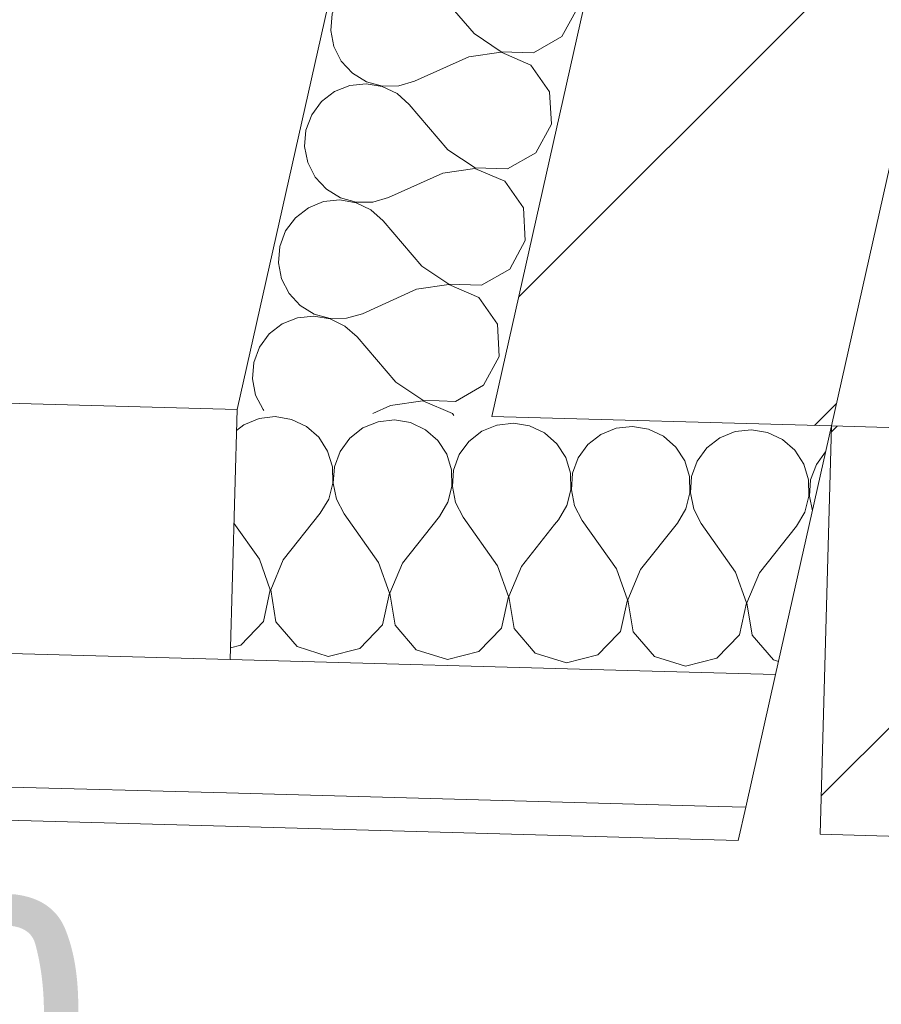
# Model space of a CAD drawing. Header units: millimetres. Extents: x -7213913 to -6935167, y 6129472 to 6353524.
# Tile 8 of 191: x -7206581 to -7206064, y 6159666 to 6160256. Entities that reach past the tile are written whole.
import ezdxf

# ---------------------------------------------------------------- set-up
doc = ezdxf.new("R2010")
doc.units = ezdxf.units.MM
doc.header["$MEASUREMENT"] = 0
doc.set_wipeout_variables(frame=1)
doc.linetypes.add('Wipeout_Contour', pattern=[1000, 0, -1000])
for name, color, linetype in [('АР-Стены_внешние_.АР', 7, 'Continuous'), ('АР-Стены_Наружные ВИТРАЖ', 7, 'Continuous'), ('АР-Стены_Перегородки_межквартирные_200.АР', 7, 'Continuous'), ('АР-Чертеж-Размеры.АР', 7, 'Continuous')]:
    doc.layers.add(name, color=color, linetype=linetype)
for name, color, linetype, lineweight in [('АР-Стены_внешние_.АР_Ном._пера__1', 7, 'Continuous', 0), ('АР-Стены_Наружные ВИТРАЖ_Ном._пера__120', 7, 'Continuous', 0), ('АР-Стены_Перегородки_межквартирные_200.АР_Ном._пера__1', 7, 'Continuous', 15), ('АР-Чертеж-Размеры.АР_Ном._пера__1', 7, 'Continuous', 0)]:
    doc.layers.add(name, color=color, linetype=linetype, lineweight=lineweight)
doc.styles.add('РЎР“Р•РќР•Р\xa0Р\x98Р\xa0_РЎРўР\x98Р›Р¬_3', font='GOST_Common.ttf')
doc.dimstyles.new('СГЕНЕРИР_СТИЛЬ__4', dxfattribs={"dimtxt": 200, "dimasz": 142.5, "dimexe": 0.18, "dimexo": 0.0625, "dimgap": 0, "dimtad": 1, "dimdec": 0, "dimzin": 0, "dimdsep": 46, "dimtxsty": 'РЎР“Р•РќР•Р\xa0Р\x98Р\xa0_РЎРўР\x98Р›Р¬_3', "dimblk": 'ARROWHEAD_6', "dimblk1": 'ARROWHEAD_6', "dimblk2": 'ARROWHEAD_6', "dimcen": 0.09, "dimse1": 1, "dimse2": 1, "dimclrd": 7, "dimclre": 7, "dimclrt": 7, "dimazin": 0, "dimtfac": 1, "dimtdec": 4, "dimtmove": 0, "dimatfit": 3, "dimfxl": 1, "dimtolj": 1, "dimtzin": 0, "dimarcsym": 0})

# ---------------------------------------------------------------- blocks, each defined once
blk = doc.blocks.new('Навесная Стена_23_1', base_point=(-6566190.34, 6562677.79))
at = {"color": 254, "linetype": 'Wipeout_Contour', "lineweight": 0, "ltscale": 37920237.54759813}
blk.add_wipeout([(-7206025.44, 6159765.44), (-7206018.71, 6160010.35), (-7206093.68, 6160012.41), (-7206100.41, 6159767.5)], dxfattribs=at).dxf.layer = 'АР-Стены_Наружные ВИТРАЖ'
at = {"layer": 'АР-Стены_Наружные ВИТРАЖ', "linetype": 'Continuous', "lineweight": 0, "true_color": 0x000000}
h = blk.add_hatch(dxfattribs=at)
h.set_pattern_fill('АЛЮМИНИЙ_0001', color=18, style=0, pattern_type=2)
h.set_pattern_definition([(45, (-6566190.34, 6562677.8), (-176.776695, 176.776695), []), (45, (-6566225.7, 6562713.15), (-176.776695, 176.776695), []), (45, (-6566261.05, 6562748.5), (-176.776695, 176.776695), [])])
h.paths.add_polyline_path([(-7206025.44, 6159765.44), (-7206018.71, 6160010.35), (-7206093.68, 6160012.41), (-7206100.41, 6159767.5)])
at = {"layer": 'АР-Стены_Наружные ВИТРАЖ_Ном._пера__120', "color": 7, "linetype": 'Continuous', "lineweight": 0, "flags": 128}
blk.add_lwpolyline([(-7206025.44, 6159765.44), (-7206100.41, 6159767.5), (-7206093.68, 6160012.41), (-7206018.71, 6160010.35)], close=True, dxfattribs=at)
blk = doc.blocks.new('*X510', base_point=(-6566190.34, 6562677.79))
at = {"layer": 'АР-Стены_внешние_.АР_Ном._пера__1', "color": 7, "linetype": 'Continuous', "lineweight": 0}
for p, q in [((-7206296.38, 6160685.52), (-7206299.32, 6160677.7)), ((-7206299.32, 6160677.7), (-7206300.13, 6160667.88)), ((-7206300.13, 6160667.88), (-7206298.23, 6160658.21)), ((-7206214.12, 6160665.88), (-7206215.35, 6160667.32)), ((-7206214.12, 6160665.88), (-7206197.88, 6160655.06)), ((-7206298.23, 6160658.21), (-7206293.76, 6160649.43)), ((-7206197.94, 6160654.78), (-7206217.25, 6160651.94)), ((-7206180.02, 6160647.04), (-7206197.94, 6160654.78)), ((-7206197.88, 6160655.06), (-7206178.37, 6160654.4)), ((-7206178.37, 6160654.4), (-7206172.57, 6160657.71)), ((-7206293.76, 6160649.43), (-7206287.06, 6160642.2)), ((-7206217.25, 6160651.94), (-7206249.83, 6160637.3)), ((-7206287.06, 6160642.2), (-7206278.64, 6160637.08)), ((-7206175.46, 6160640.5), (-7206180.02, 6160647.04)), ((-7206278.91, 6160635.87), (-7206288.71, 6160634.85)), ((-7206269.2, 6160634.18), (-7206278.91, 6160635.87)), ((-7206278.64, 6160637.08), (-7206269.14, 6160634.46)), ((-7206259.28, 6160634.53), (-7206249.83, 6160637.3)), ((-7206297.86, 6160631.18), (-7206305.65, 6160625.16)), ((-7206288.71, 6160634.85), (-7206297.86, 6160631.18)), ((-7206260.33, 6160629.9), (-7206269.2, 6160634.18)), ((-7206269.14, 6160634.46), (-7206259.28, 6160634.53)), ((-7206252.96, 6160623.36), (-7206260.33, 6160629.9)), ((-7206305.65, 6160625.16), (-7206311.51, 6160617.23)), ((-7206235.27, 6160602.63), (-7206252.96, 6160623.36)), ((-7206311.51, 6160617.23), (-7206314.97, 6160608)), ((-7206314.97, 6160608), (-7206315.78, 6160598.18)), ((-7206315.78, 6160598.18), (-7206313.88, 6160588.52)), ((-7206313.88, 6160588.52), (-7206309.41, 6160579.73)), ((-7206309.41, 6160579.73), (-7206302.71, 6160572.51)), ((-7206302.71, 6160572.51), (-7206294.29, 6160567.39)), ((-7206304.36, 6160565.15), (-7206313.51, 6160561.49)), ((-7206294.56, 6160566.18), (-7206304.36, 6160565.15)), ((-7206293.21, 6160565.94), (-7206294.56, 6160566.18)), ((-7206294.29, 6160567.39), (-7206291.94, 6160566.74)), ((-7206313.51, 6160561.49), (-7206321.31, 6160555.46)), ((-7206321.31, 6160555.46), (-7206327.16, 6160547.54)), ((-7206327.16, 6160547.54), (-7206328.68, 6160543.48))]:
    blk.add_line(p, q, dxfattribs=at)
blk = doc.blocks.new('*X511', base_point=(-6566190.34, 6562677.79))
at = {"layer": 'АР-Стены_внешние_.АР_Ном._пера__1', "color": 7, "linetype": 'Continuous', "lineweight": 0}
for p, q in [((-7206330.62, 6160538.31), (-7206331.44, 6160528.49)), ((-7206330.22, 6160539.39), (-7206330.62, 6160538.31)), ((-7206331.44, 6160528.49), (-7206329.53, 6160518.82)), ((-7206329.53, 6160518.82), (-7206325.06, 6160510.04)), ((-7206248.56, 6160512.56), (-7206281.13, 6160497.91)), ((-7206229.25, 6160515.39), (-7206248.56, 6160512.56)), ((-7206231.49, 6160517.21), (-7206229.18, 6160515.68)), ((-7206211.33, 6160507.65), (-7206229.25, 6160515.39)), ((-7206229.18, 6160515.68), (-7206223.84, 6160515.49)), ((-7206325.06, 6160510.04), (-7206318.36, 6160502.82)), ((-7206200.16, 6160491.65), (-7206211.33, 6160507.65)), ((-7206318.36, 6160502.82), (-7206309.94, 6160497.7)), ((-7206320.01, 6160495.46), (-7206329.16, 6160491.8)), ((-7206310.21, 6160496.49), (-7206320.01, 6160495.46)), ((-7206300.51, 6160494.8), (-7206310.21, 6160496.49)), ((-7206309.94, 6160497.7), (-7206300.44, 6160495.08)), ((-7206291.63, 6160490.52), (-7206300.51, 6160494.8)), ((-7206300.44, 6160495.08), (-7206290.59, 6160495.15)), ((-7206290.59, 6160495.15), (-7206281.13, 6160497.91)), ((-7206329.16, 6160491.8), (-7206336.96, 6160485.77)), ((-7206284.26, 6160483.97), (-7206291.63, 6160490.52)), ((-7206199.07, 6160472.16), (-7206200.16, 6160491.65)), ((-7206336.96, 6160485.77), (-7206342.81, 6160477.84)), ((-7206261.08, 6160456.81), (-7206284.26, 6160483.97)), ((-7206342.81, 6160477.84), (-7206346.28, 6160468.62)), ((-7206208.38, 6160455.01), (-7206199.07, 6160472.16)), ((-7206346.28, 6160468.62), (-7206347.09, 6160458.8)), ((-7206347.09, 6160458.8), (-7206345.19, 6160449.13)), ((-7206261.08, 6160456.81), (-7206244.84, 6160445.98)), ((-7206225.33, 6160445.32), (-7206208.38, 6160455.01)), ((-7206345.19, 6160449.13), (-7206340.72, 6160440.35)), ((-7206264.21, 6160442.87), (-7206296.78, 6160428.22)), ((-7206244.9, 6160445.7), (-7206264.21, 6160442.87)), ((-7206226.98, 6160437.96), (-7206244.9, 6160445.7)), ((-7206244.84, 6160445.98), (-7206225.33, 6160445.32)), ((-7206340.72, 6160440.35), (-7206334.01, 6160433.13)), ((-7206215.81, 6160421.96), (-7206226.98, 6160437.96)), ((-7206334.01, 6160433.13), (-7206325.59, 6160428.01)), ((-7206335.67, 6160425.77), (-7206344.81, 6160422.1)), ((-7206325.87, 6160426.79), (-7206335.67, 6160425.77)), ((-7206316.16, 6160425.1), (-7206325.87, 6160426.79)), ((-7206325.59, 6160428.01), (-7206316.1, 6160425.38)), ((-7206307.28, 6160420.82), (-7206316.16, 6160425.1)), ((-7206316.1, 6160425.38), (-7206306.24, 6160425.46)), ((-7206306.24, 6160425.46), (-7206296.78, 6160428.22)), ((-7206344.81, 6160422.1), (-7206352.61, 6160416.08)), ((-7206299.91, 6160414.28), (-7206307.28, 6160420.82)), ((-7206214.72, 6160402.47), (-7206215.81, 6160421.96)), ((-7206352.61, 6160416.08), (-7206358.46, 6160408.15)), ((-7206276.73, 6160387.11), (-7206299.91, 6160414.28)), ((-7206358.46, 6160408.15), (-7206361.93, 6160398.93)), ((-7206224.04, 6160385.32), (-7206214.72, 6160402.47)), ((-7206361.93, 6160398.93), (-7206362.74, 6160389.11)), ((-7206362.74, 6160389.11), (-7206360.84, 6160379.44)), ((-7206276.73, 6160387.11), (-7206260.49, 6160376.29)), ((-7206240.98, 6160375.63), (-7206224.04, 6160385.32)), ((-7206360.84, 6160379.44), (-7206356.37, 6160370.66)), ((-7206260.55, 6160376.01), (-7206279.86, 6160373.17)), ((-7206242.63, 6160368.27), (-7206260.55, 6160376.01)), ((-7206260.49, 6160376.29), (-7206240.98, 6160375.63)), ((-7206356.37, 6160370.66), (-7206349.67, 6160363.43)), ((-7206279.86, 6160373.17), (-7206312.44, 6160358.53)), ((-7206231.46, 6160352.26), (-7206242.63, 6160368.27)), ((-7206349.67, 6160363.43), (-7206341.25, 6160358.31)), ((-7206341.25, 6160358.31), (-7206331.75, 6160355.69)), ((-7206321.9, 6160355.77), (-7206312.44, 6160358.53)), ((-7206360.47, 6160352.41), (-7206368.26, 6160346.39)), ((-7206351.32, 6160356.08), (-7206360.47, 6160352.41)), ((-7206341.52, 6160357.1), (-7206351.32, 6160356.08)), ((-7206331.81, 6160355.41), (-7206341.52, 6160357.1)), ((-7206322.94, 6160351.13), (-7206331.81, 6160355.41)), ((-7206331.75, 6160355.69), (-7206321.9, 6160355.77)), ((-7206230.37, 6160332.78), (-7206231.46, 6160352.26)), ((-7206368.26, 6160346.39), (-7206374.12, 6160338.46)), ((-7206315.57, 6160344.59), (-7206322.94, 6160351.13)), ((-7206292.39, 6160317.42), (-7206315.57, 6160344.59)), ((-7206374.12, 6160338.46), (-7206377.58, 6160329.23)), ((-7206377.58, 6160329.23), (-7206378.39, 6160319.41)), ((-7206239.69, 6160315.62), (-7206230.37, 6160332.78)), ((-7206378.39, 6160319.41), (-7206376.49, 6160309.75)), ((-7206292.39, 6160317.42), (-7206276.14, 6160306.6)), ((-7206256.63, 6160305.93), (-7206239.69, 6160315.62)), ((-7206376.49, 6160309.75), (-7206372.02, 6160300.97)), ((-7206276.2, 6160306.32), (-7206295.52, 6160303.48)), ((-7206258.29, 6160298.58), (-7206276.2, 6160306.32)), ((-7206276.14, 6160306.6), (-7206256.63, 6160305.93)), ((-7206372.02, 6160300.97), (-7206365.32, 6160293.74)), ((-7206295.52, 6160303.48), (-7206328.09, 6160288.84)), ((-7206365.32, 6160293.74), (-7206356.9, 6160288.62)), ((-7206247.11, 6160282.57), (-7206258.29, 6160298.58)), ((-7206357.17, 6160287.41), (-7206366.97, 6160286.38)), ((-7206347.46, 6160285.72), (-7206357.17, 6160287.41)), ((-7206356.9, 6160288.62), (-7206347.4, 6160286)), ((-7206337.55, 6160286.07), (-7206328.09, 6160288.84)), ((-7206376.12, 6160282.72), (-7206383.92, 6160276.69)), ((-7206366.97, 6160286.38), (-7206376.12, 6160282.72)), ((-7206338.59, 6160281.44), (-7206347.46, 6160285.72)), ((-7206347.4, 6160286), (-7206337.55, 6160286.07)), ((-7206331.22, 6160274.9), (-7206338.59, 6160281.44)), ((-7206246.02, 6160263.08), (-7206247.11, 6160282.57)), ((-7206383.92, 6160276.69), (-7206389.77, 6160268.77)), ((-7206308.04, 6160247.73), (-7206331.22, 6160274.9)), ((-7206389.77, 6160268.77), (-7206393.23, 6160259.54)), ((-7206393.23, 6160259.54), (-7206394.05, 6160249.72)), ((-7206255.34, 6160245.93), (-7206246.02, 6160263.08)), ((-7206394.05, 6160249.72), (-7206392.14, 6160240.05)), ((-7206308.04, 6160247.73), (-7206291.79, 6160236.91)), ((-7206272.29, 6160236.24), (-7206255.34, 6160245.93)), ((-7206392.14, 6160240.05), (-7206387.67, 6160231.27)), ((-7206291.86, 6160236.63), (-7206311.17, 6160233.79)), ((-7206273.94, 6160228.88), (-7206291.86, 6160236.63)), ((-7206291.79, 6160236.91), (-7206272.29, 6160236.24)), ((-7206387.67, 6160231.27), (-7206380.97, 6160224.05)), ((-7206311.17, 6160233.79), (-7206343.74, 6160219.14)), ((-7206262.77, 6160212.88), (-7206273.94, 6160228.88)), ((-7206380.97, 6160224.05), (-7206372.55, 6160218.93)), ((-7206382.62, 6160216.69), (-7206391.77, 6160213.03)), ((-7206372.82, 6160217.72), (-7206382.62, 6160216.69)), ((-7206363.12, 6160216.03), (-7206372.82, 6160217.72)), ((-7206372.55, 6160218.93), (-7206363.05, 6160216.31)), ((-7206363.05, 6160216.31), (-7206353.2, 6160216.38)), ((-7206353.2, 6160216.38), (-7206343.74, 6160219.14)), ((-7206391.77, 6160213.03), (-7206399.57, 6160207)), ((-7206354.24, 6160211.75), (-7206363.12, 6160216.03)), ((-7206346.87, 6160205.2), (-7206354.24, 6160211.75)), ((-7206261.68, 6160193.39), (-7206262.77, 6160212.88)), ((-7206399.57, 6160207), (-7206405.42, 6160199.07)), ((-7206323.69, 6160178.04), (-7206346.87, 6160205.2)), ((-7206405.42, 6160199.07), (-7206408.89, 6160189.85)), ((-7206270.99, 6160176.24), (-7206261.68, 6160193.39)), ((-7206408.89, 6160189.85), (-7206409.7, 6160180.03)), ((-7206409.7, 6160180.03), (-7206407.8, 6160170.36)), ((-7206323.69, 6160178.04), (-7206307.45, 6160167.21)), ((-7206287.94, 6160166.55), (-7206270.99, 6160176.24)), ((-7206407.8, 6160170.36), (-7206403.33, 6160161.58)), ((-7206326.82, 6160164.1), (-7206359.39, 6160149.45)), ((-7206307.51, 6160166.93), (-7206326.82, 6160164.1)), ((-7206289.59, 6160159.19), (-7206307.51, 6160166.93)), ((-7206307.45, 6160167.21), (-7206287.94, 6160166.55)), ((-7206403.33, 6160161.58), (-7206396.62, 6160154.36)), ((-7206278.42, 6160143.19), (-7206289.59, 6160159.19)), ((-7206396.62, 6160154.36), (-7206388.2, 6160149.24)), ((-7206398.28, 6160147), (-7206407.42, 6160143.33)), ((-7206388.48, 6160148.02), (-7206398.28, 6160147)), ((-7206378.77, 6160146.33), (-7206388.48, 6160148.02)), ((-7206388.2, 6160149.24), (-7206378.71, 6160146.61)), ((-7206369.89, 6160142.05), (-7206378.77, 6160146.33)), ((-7206378.71, 6160146.61), (-7206368.85, 6160146.69)), ((-7206368.85, 6160146.69), (-7206359.39, 6160149.45)), ((-7206407.42, 6160143.33), (-7206415.22, 6160137.31)), ((-7206362.52, 6160135.51), (-7206369.89, 6160142.05)), ((-7206277.33, 6160123.7), (-7206278.42, 6160143.19)), ((-7206415.22, 6160137.31), (-7206421.07, 6160129.38)), ((-7206339.34, 6160108.34), (-7206362.52, 6160135.51)), ((-7206421.07, 6160129.38), (-7206424.54, 6160120.16)), ((-7206286.65, 6160106.55), (-7206277.33, 6160123.7)), ((-7206424.54, 6160120.16), (-7206425.35, 6160110.34)), ((-7206425.35, 6160110.34), (-7206423.45, 6160100.67)), ((-7206339.34, 6160108.34), (-7206323.1, 6160097.52)), ((-7206303.59, 6160096.86), (-7206286.65, 6160106.55)), ((-7206423.45, 6160100.67), (-7206418.98, 6160091.89)), ((-7206342.47, 6160094.4), (-7206375.05, 6160079.76)), ((-7206323.16, 6160097.24), (-7206342.47, 6160094.4)), ((-7206305.24, 6160089.5), (-7206323.16, 6160097.24)), ((-7206323.1, 6160097.52), (-7206303.59, 6160096.86)), ((-7206418.98, 6160091.89), (-7206412.28, 6160084.66)), ((-7206294.07, 6160073.49), (-7206305.24, 6160089.5)), ((-7206412.28, 6160084.66), (-7206403.86, 6160079.54)), ((-7206413.93, 6160077.31), (-7206423.08, 6160073.64)), ((-7206404.13, 6160078.33), (-7206413.93, 6160077.31)), ((-7206394.42, 6160076.64), (-7206404.13, 6160078.33)), ((-7206403.86, 6160079.54), (-7206394.36, 6160076.92)), ((-7206385.55, 6160072.36), (-7206394.42, 6160076.64)), ((-7206394.36, 6160076.92), (-7206384.51, 6160077)), ((-7206384.51, 6160077), (-7206375.05, 6160079.76)), ((-7206423.08, 6160073.64), (-7206430.87, 6160067.62)), ((-7206378.18, 6160065.82), (-7206385.55, 6160072.36)), ((-7206292.98, 6160054.01), (-7206294.07, 6160073.49)), ((-7206430.87, 6160067.62), (-7206436.73, 6160059.69)), ((-7206355, 6160038.65), (-7206378.18, 6160065.82)), ((-7206436.73, 6160059.69), (-7206440.19, 6160050.46)), ((-7206302.3, 6160036.85), (-7206292.98, 6160054.01)), ((-7206440.19, 6160050.46), (-7206441, 6160040.64)), ((-7206441, 6160040.64), (-7206439.1, 6160030.98)), ((-7206355, 6160038.65), (-7206338.75, 6160027.83)), ((-7206319.24, 6160027.16), (-7206302.3, 6160036.85)), ((-7206439.1, 6160030.98), (-7206434.63, 6160022.2)), ((-7206338.81, 6160027.55), (-7206358.13, 6160024.71)), ((-7206320.9, 6160019.81), (-7206338.81, 6160027.55)), ((-7206338.75, 6160027.83), (-7206319.24, 6160027.16)), ((-7206434.63, 6160022.2), (-7206434.24, 6160021.77)), ((-7206358.13, 6160024.71), (-7206368.67, 6160019.97)), ((-7206320.08, 6160018.63), (-7206320.9, 6160019.81))]:
    blk.add_line(p, q, dxfattribs=at)
blk = doc.blocks.new('*X512', base_point=(-6566190.34, 6562677.79))
at = {"layer": 'АР-Стены_внешние_.АР_Ном._пера__1', "color": 7, "linetype": 'Continuous', "lineweight": 0}
for p, q in [((-7206168.85, 6160631.03), (-7206175.46, 6160640.5)), ((-7206167.76, 6160611.55), (-7206168.85, 6160631.03)), ((-7206177.08, 6160594.39), (-7206167.76, 6160611.55)), ((-7206229.78, 6160596.19), (-7206235.27, 6160602.63)), ((-7206229.78, 6160596.19), (-7206213.53, 6160585.37)), ((-7206194.02, 6160584.7), (-7206177.08, 6160594.39)), ((-7206213.59, 6160585.09), (-7206232.91, 6160582.25)), ((-7206195.68, 6160577.35), (-7206213.59, 6160585.09)), ((-7206213.53, 6160585.37), (-7206194.02, 6160584.7)), ((-7206232.91, 6160582.25), (-7206265.48, 6160567.61)), ((-7206184.5, 6160561.34), (-7206195.68, 6160577.35)), ((-7206284.85, 6160564.49), (-7206293.21, 6160565.94)), ((-7206291.94, 6160566.74), (-7206284.79, 6160564.77)), ((-7206284.79, 6160564.77), (-7206274.94, 6160564.84)), ((-7206274.94, 6160564.84), (-7206265.48, 6160567.61)), ((-7206275.98, 6160560.21), (-7206284.85, 6160564.49)), ((-7206268.61, 6160553.67), (-7206275.98, 6160560.21)), ((-7206183.41, 6160541.85), (-7206184.5, 6160561.34)), ((-7206245.43, 6160526.5), (-7206268.61, 6160553.67)), ((-7206328.68, 6160543.48), (-7206330.22, 6160539.39)), ((-7206192.73, 6160524.7), (-7206183.41, 6160541.85)), ((-7206245.43, 6160526.5), (-7206231.49, 6160517.21)), ((-7206209.68, 6160515.01), (-7206192.73, 6160524.7)), ((-7206223.84, 6160515.49), (-7206209.68, 6160515.01))]:
    blk.add_line(p, q, dxfattribs=at)
blk = doc.blocks.new('Стена_264_1', base_point=(-7206333.86, 6160540.2))
at = {"layer": 'АР-Стены_внешние_.АР_Ном._пера__1', "color": 7, "linetype": 'Continuous', "lineweight": 0, "flags": 128}
for points in [[(-7206154.64, 6160653.69), (-7206300.99, 6160686.56)], [(-7206297.41, 6160018.01), (-7206154.64, 6160653.69)], [(-7206333.86, 6160540.2), (-7206450.2, 6160022.21)]]:
    blk.add_lwpolyline(points, dxfattribs=at)
at = {"layer": 'АР-Стены_внешние_.АР', "color": 7, "lineweight": 0}
for name in ['*X510', '*X512', '*X511']:
    blk.add_blockref(name, (-6566190.34, 6562677.79), dxfattribs=at)
blk = doc.blocks.new('Стена_266_1', base_point=(-7205959.5, 6160609.86))
at = {"layer": 'АР-Стены_Перегородки_межквартирные_200.АР', "linetype": 'Continuous', "lineweight": 0, "true_color": 0x000000}
h = blk.add_hatch(dxfattribs=at)
h.set_pattern_fill('БЛОКИ_БЕТОННЫЕ_ЭФФЕКТИВН_78', color=18, style=0, pattern_type=2)
h.set_pattern_definition([(45, (-6566190.34, 6562677.8), (-127.279217, 127.279217), [])])
h.paths.add_polyline_path([(-7206093.68, 6160012.41), (-7205959.5, 6160609.86), (-7206154.64, 6160653.69), (-7206297.41, 6160018.01)])
at = {"layer": 'АР-Стены_Перегородки_межквартирные_200.АР_Ном._пера__1', "color": 7, "linetype": 'Continuous', "lineweight": 0}
blk.add_line((-7206093.68, 6160012.41), (-7206297.41, 6160018.01), dxfattribs=at)
at = {"layer": 'АР-Стены_Перегородки_межквартирные_200.АР_Ном._пера__1', "color": 7, "linetype": 'Continuous', "lineweight": 15, "flags": 128}
for points in [[(-7206154.64, 6160653.69), (-7206297.41, 6160018.01)], [(-7206093.68, 6160012.41), (-7205959.5, 6160609.86)]]:
    blk.add_lwpolyline(points, dxfattribs=at)
blk = doc.blocks.new('*X555', base_point=(-6566190.34, 6562677.79))
at = {"layer": 'АР-Стены_внешние_.АР_Ном._пера__1', "color": 7, "linetype": 'Continuous', "lineweight": 0}
for p, q in [((-7206294.24, 6160012.99), (-7206294.44, 6160012.91)), ((-7206284.45, 6160014.08), (-7206294.24, 6160012.99)), ((-7206274.73, 6160012.45), (-7206284.45, 6160014.08)), ((-7206265.82, 6160008.23), (-7206274.73, 6160012.45)), ((-7206222.84, 6160011.03), (-7206231.96, 6160007.3)), ((-7206213.04, 6160012.12), (-7206222.84, 6160011.03)), ((-7206203.33, 6160010.49), (-7206213.04, 6160012.12)), ((-7206194.42, 6160006.27), (-7206203.33, 6160010.49)), ((-7206141.64, 6160010.15), (-7206151.44, 6160009.06)), ((-7206131.92, 6160008.53), (-7206141.64, 6160010.15)), ((-7206258.41, 6160001.74), (-7206265.82, 6160008.23)), ((-7206231.96, 6160007.3), (-7206239.72, 6160001.23)), ((-7206187.01, 6159999.78), (-7206194.42, 6160006.27)), ((-7206160.56, 6160005.34), (-7206168.31, 6159999.26)), ((-7206151.44, 6160009.06), (-7206160.56, 6160005.34)), ((-7206123.02, 6160004.31), (-7206131.92, 6160008.53)), ((-7206115.61, 6159997.81), (-7206123.02, 6160004.31)), ((-7206253.06, 6159993.47), (-7206258.41, 6160001.74)), ((-7206239.72, 6160001.23), (-7206245.52, 6159993.26)), ((-7206181.65, 6159991.5), (-7206187.01, 6159999.78)), ((-7206168.31, 6159999.26), (-7206174.12, 6159991.3)), ((-7206110.25, 6159989.54), (-7206115.61, 6159997.81)), ((-7206250.16, 6159984.05), (-7206253.06, 6159993.47)), ((-7206245.52, 6159993.26), (-7206248.92, 6159984.01)), ((-7206097.15, 6159996.98), (-7206102.71, 6159989.33)), ((-7206178.76, 6159982.08), (-7206181.65, 6159991.5)), ((-7206174.12, 6159991.3), (-7206177.52, 6159982.05)), ((-7206107.36, 6159980.12), (-7206110.25, 6159989.54)), ((-7206102.71, 6159989.33), (-7206106.12, 6159980.09)), ((-7206249.96, 6159974.2), (-7206250.16, 6159984.05)), ((-7206248.92, 6159984.01), (-7206249.67, 6159974.19)), ((-7206178.56, 6159972.23), (-7206178.76, 6159982.08)), ((-7206177.52, 6159982.05), (-7206178.27, 6159972.23)), ((-7206107.16, 6159970.27), (-7206107.36, 6159980.12)), ((-7206106.12, 6159980.09), (-7206106.87, 6159970.26)), ((-7206252.45, 6159964.66), (-7206249.96, 6159974.2)), ((-7206249.67, 6159974.19), (-7206247.7, 6159964.53)), ((-7206181.05, 6159962.7), (-7206178.56, 6159972.23)), ((-7206178.27, 6159972.23), (-7206176.3, 6159962.57)), ((-7206109.65, 6159960.74), (-7206107.16, 6159970.27)), ((-7206106.87, 6159970.26), (-7206105.1, 6159961.57)), ((-7206257.45, 6159956.17), (-7206252.45, 6159964.66)), ((-7206247.7, 6159964.53), (-7206243.17, 6159955.78)), ((-7206186.05, 6159954.21), (-7206181.05, 6159962.7)), ((-7206176.3, 6159962.57), (-7206171.77, 6159953.82)), ((-7206114.65, 6159952.25), (-7206109.65, 6159960.74)), ((-7206259.74, 6159953.29), (-7206257.45, 6159956.17)), ((-7206222.54, 6159926.63), (-7206243.17, 6159955.78)), ((-7206208.26, 6159926.24), (-7206186.05, 6159954.21)), ((-7206151.14, 6159924.67), (-7206171.77, 6159953.82)), ((-7206136.86, 6159924.28), (-7206114.65, 6159952.25)), ((-7206216.04, 6159908.23), (-7206222.54, 6159926.63)), ((-7206208.26, 6159926.24), (-7206215.76, 6159908.22)), ((-7206144.64, 6159906.26), (-7206151.14, 6159924.67)), ((-7206136.86, 6159924.28), (-7206144.35, 6159906.25)), ((-7206220.2, 6159889.15), (-7206216.04, 6159908.23)), ((-7206215.76, 6159908.22), (-7206212.66, 6159888.95)), ((-7206148.79, 6159887.19), (-7206144.64, 6159906.26)), ((-7206144.35, 6159906.25), (-7206141.26, 6159886.98)), ((-7206221.58, 6159887.71), (-7206220.2, 6159889.15)), ((-7206212.66, 6159888.95), (-7206199.89, 6159874.18)), ((-7206162.35, 6159873.15), (-7206148.79, 6159887.19)), ((-7206141.26, 6159886.98), (-7206128.49, 6159872.22)), ((-7206199.89, 6159874.18), (-7206181.27, 6159868.33)), ((-7206181.27, 6159868.33), (-7206162.35, 6159873.15)), ((-7206128.49, 6159872.22), (-7206125.39, 6159871.24))]:
    blk.add_line(p, q, dxfattribs=at)
blk = doc.blocks.new('*X556', base_point=(-6566190.34, 6562677.79))
at = {"layer": 'АР-Стены_внешние_.АР_Ном._пера__1', "color": 7, "linetype": 'Continuous', "lineweight": 0}
for p, q in [((-7206437.04, 6160016.92), (-7206446.16, 6160013.19)), ((-7206427.25, 6160018.01), (-7206437.04, 6160016.92)), ((-7206417.53, 6160016.38), (-7206427.25, 6160018.01)), ((-7206408.63, 6160012.16), (-7206417.53, 6160016.38)), ((-7206355.85, 6160016.04), (-7206365.64, 6160014.95)), ((-7206346.13, 6160014.42), (-7206355.85, 6160016.04)), ((-7206446.16, 6160013.19), (-7206450.54, 6160009.76)), ((-7206401.21, 6160005.67), (-7206408.63, 6160012.16)), ((-7206374.76, 6160011.23), (-7206382.52, 6160005.15)), ((-7206365.64, 6160014.95), (-7206374.76, 6160011.23)), ((-7206337.22, 6160010.2), (-7206346.13, 6160014.42)), ((-7206329.81, 6160003.7), (-7206337.22, 6160010.2)), ((-7206294.44, 6160012.91), (-7206303.36, 6160009.27)), ((-7206395.86, 6159997.39), (-7206401.21, 6160005.67)), ((-7206382.52, 6160005.15), (-7206388.32, 6159997.19)), ((-7206324.46, 6159995.43), (-7206329.81, 6160003.7)), ((-7206303.36, 6160009.27), (-7206311.12, 6160003.19)), ((-7206311.12, 6160003.19), (-7206316.92, 6159995.22)), ((-7206392.97, 6159987.97), (-7206395.86, 6159997.39)), ((-7206388.32, 6159997.19), (-7206391.73, 6159987.94)), ((-7206321.57, 6159986.01), (-7206324.46, 6159995.43)), ((-7206316.92, 6159995.22), (-7206320.32, 6159985.98)), ((-7206392.76, 6159978.12), (-7206392.97, 6159987.97)), ((-7206391.73, 6159987.94), (-7206392.47, 6159978.11)), ((-7206321.36, 6159976.16), (-7206321.57, 6159986.01)), ((-7206320.32, 6159985.98), (-7206321.07, 6159976.15)), ((-7206395.25, 6159968.59), (-7206392.76, 6159978.12)), ((-7206392.47, 6159978.11), (-7206390.51, 6159968.46)), ((-7206323.85, 6159966.63), (-7206321.36, 6159976.16)), ((-7206321.07, 6159976.15), (-7206319.11, 6159966.5)), ((-7206400.26, 6159960.1), (-7206395.25, 6159968.59)), ((-7206390.51, 6159968.46), (-7206385.98, 6159959.71)), ((-7206328.86, 6159958.14), (-7206323.85, 6159966.63)), ((-7206319.11, 6159966.5), (-7206314.58, 6159957.74)), ((-7206422.46, 6159932.13), (-7206400.26, 6159960.1)), ((-7206365.34, 6159930.56), (-7206385.98, 6159959.71)), ((-7206351.06, 6159930.17), (-7206328.86, 6159958.14)), ((-7206293.94, 6159928.6), (-7206314.58, 6159957.74)), ((-7206436.74, 6159932.52), (-7206452.07, 6159954.17)), ((-7206279.66, 6159928.2), (-7206259.74, 6159953.29)), ((-7206430.25, 6159914.11), (-7206436.74, 6159932.52)), ((-7206422.46, 6159932.13), (-7206429.96, 6159914.11)), ((-7206358.85, 6159912.15), (-7206365.34, 6159930.56)), ((-7206351.06, 6159930.17), (-7206358.56, 6159912.14)), ((-7206287.45, 6159910.19), (-7206293.94, 6159928.6)), ((-7206279.66, 6159928.2), (-7206287.16, 6159910.18)), ((-7206434.4, 6159895.04), (-7206430.25, 6159914.11)), ((-7206429.96, 6159914.11), (-7206426.86, 6159894.84)), ((-7206363, 6159893.08), (-7206358.85, 6159912.15)), ((-7206358.56, 6159912.14), (-7206355.46, 6159892.87)), ((-7206291.6, 6159891.12), (-7206287.45, 6159910.19)), ((-7206287.16, 6159910.18), (-7206284.06, 6159890.91)), ((-7206447.96, 6159881), (-7206434.4, 6159895.04)), ((-7206426.86, 6159894.84), (-7206414.1, 6159880.07)), ((-7206376.56, 6159879.04), (-7206363, 6159893.08)), ((-7206355.46, 6159892.87), (-7206342.69, 6159878.11)), ((-7206305.16, 6159877.08), (-7206291.6, 6159891.12)), ((-7206284.06, 6159890.91), (-7206271.29, 6159876.14)), ((-7206233.75, 6159875.11), (-7206221.58, 6159887.71)), ((-7206454.12, 6159879.43), (-7206447.96, 6159881)), ((-7206414.1, 6159880.07), (-7206395.47, 6159874.22)), ((-7206395.47, 6159874.22), (-7206376.56, 6159879.04)), ((-7206342.69, 6159878.11), (-7206324.07, 6159872.26)), ((-7206324.07, 6159872.26), (-7206305.16, 6159877.08)), ((-7206271.29, 6159876.14), (-7206252.67, 6159870.3)), ((-7206252.67, 6159870.3), (-7206233.75, 6159875.11))]:
    blk.add_line(p, q, dxfattribs=at)
blk = doc.blocks.new('Стена_287_1', base_point=(-7206093.68, 6160012.41))
at = {"layer": 'АР-Стены_внешние_.АР_Ном._пера__1', "color": 7, "linetype": 'Continuous', "lineweight": 0}
for p, q in [((-7206454.32, 6159872.27), (-7206208.67, 6159865.51)), ((-7206456.52, 6159792.3), (-7206161.34, 6159784.18))]:
    blk.add_line(p, q, dxfattribs=at)
at = {"layer": 'АР-Стены_внешние_.АР_Ном._пера__1', "color": 7, "linetype": 'Continuous', "lineweight": 0, "flags": 128}
for points in [[(-7206454.32, 6159872.27), (-7206450.2, 6160022.21)], [(-7206457.07, 6159772.31), (-7206149.51, 6159763.85)]]:
    blk.add_lwpolyline(points, dxfattribs=at)
at = {"layer": 'АР-Стены_Перегородки_межквартирные_200.АР_Ном._пера__1', "color": 7, "linetype": 'Continuous', "lineweight": 0}
for p, q in [((-7206093.68, 6160012.41), (-7206297.41, 6160018.01)), ((-7206127.18, 6159863.27), (-7206208.67, 6159865.51)), ((-7206145.04, 6159783.73), (-7206161.34, 6159784.18))]:
    blk.add_line(p, q, dxfattribs=at)
at = {"layer": 'АР-Стены_Перегородки_межквартирные_200.АР_Ном._пера__1', "color": 7, "linetype": 'Continuous', "lineweight": 0, "flags": 128}
for points in [[(-7206127.18, 6159863.27), (-7206093.68, 6160012.41)], [(-7206145.04, 6159783.73), (-7206127.18, 6159863.27)], [(-7206149.51, 6159763.85), (-7206145.04, 6159783.73)]]:
    blk.add_lwpolyline(points, dxfattribs=at)
at = {"layer": 'АР-Стены_внешние_.АР', "color": 7, "lineweight": 0}
for name in ['*X556', '*X555']:
    blk.add_blockref(name, (-6566190.34, 6562677.79), dxfattribs=at)
blk = doc.blocks.new('Стена_358_1', base_point=(-7206450.2, 6160022.21))
at = {"layer": 'АР-Стены_внешние_.АР_Ном._пера__1', "color": 7, "linetype": 'Continuous', "lineweight": 0}
for p, q in [((-7207320.16, 6159896.07), (-7206454.32, 6159872.27)), ((-7207514.66, 6159821.39), (-7206456.52, 6159792.3))]:
    blk.add_line(p, q, dxfattribs=at)
at = {"layer": 'АР-Стены_внешние_.АР_Ном._пера__1', "color": 7, "linetype": 'Continuous', "lineweight": 0, "flags": 128}
for points in [[(-7206450.2, 6160022.21), (-7207257.37, 6160044.4)], [(-7206454.32, 6159872.27), (-7206450.2, 6160022.21)], [(-7207608.91, 6159803.97), (-7206457.07, 6159772.31)]]:
    blk.add_lwpolyline(points, dxfattribs=at)
blk = doc.blocks.new('*D829', base_point=(-6566190.34, 6562677.79))
at = {"layer": 'АР-Чертеж-Размеры.АР_Ном._пера__1', "color": 7, "linetype": 'Continuous', "lineweight": 0, "transparency": 16777216}
for p, q in [((-7207557.55, 6159560.45), (-7207495.92, 6159834.86)), ((-7207437.12, 6159754.39), (-7207616.35, 6159640.91)), ((-7207636.5, 6159722.31), (-7207526.73, 6159697.65)), ((-7207526.73, 6159697.65), (-7206228.96, 6159406.18)), ((-7206259.78, 6159268.97), (-7206198.14, 6159543.39)), ((-7206318.57, 6159349.44), (-7206139.35, 6159462.92)), ((-7206228.96, 6159406.18), (-7206119.19, 6159381.53))]:
    blk.add_line(p, q, dxfattribs=at)
at = {"layer": 'АР-Чертеж-Размеры.АР_Ном._пера__1', "color": 7, "lineweight": 0, "transparency": 16777216, "insert": (-7207159.58, 6159656.19), "char_height": 200, "attachment_point": 7, "rotation": 347.34172, "style": 'РЎР“Р•РќР•Р\xa0Р\x98Р\xa0_РЎРўР\x98Р›Р¬_3'}
blk.add_mtext('\\A1;{\\pql;\\fGOST Common|b0|i0|c204|p0;\\W1.000000;1\xa0330}', dxfattribs=at)
blk = doc.blocks.new('ARROWHEAD_6')
at = {"color": 0, "linetype": 'Continuous', "lineweight": 0}
for p, q in [((-0.5, -0.5), (0.5, 0.5)), ((0, 0), (-1, 0))]:
    blk.add_line(p, q, dxfattribs=at)

msp = doc.modelspace()

# ---------------------------------------------------------------- block references
at = {"layer": 'АР-Стены_внешние_.АР', "color": 7, "lineweight": 0}
for name, p in [('Стена_264_1', (-7206333.86, 6160540.2)), ('Стена_358_1', (-7206450.2, 6160022.21))]:
    msp.add_blockref(name, p, dxfattribs=at)
at = {"layer": 'АР-Стены_Наружные ВИТРАЖ', "linetype": 'Continuous', "lineweight": 0}
msp.add_blockref('Навесная Стена_23_1', (-6566190.34, 6562677.79), dxfattribs=at)

# ---------------------------------------------------------------- dimensions: what is measured, and where the dimension line sits
at = {"layer": 'АР-Чертеж-Размеры.АР', "color": 7, "linetype": 'Continuous', "lineweight": 0}
dim = msp.add_linear_dim(base=(-7206228.96, 6159406.18), p1=(-7207497.69, 6159826.98), p2=(-7206171.7, 6159661.13), angle=347.34172, dimstyle='СГЕНЕРИР_СТИЛЬ__4', dxfattribs=at)
dim.commit()
dim.dimension.update_dxf_attribs({"geometry": '*D829', "text_midpoint": (-7206802.92, 6159678.58), "dimtype": 160, "text_rotation": 347.34172})

# ---------------------------------------------------------------- next in the draw order: block references
at = {"layer": 'АР-Стены_внешние_.АР', "color": 7, "lineweight": 0}
msp.add_blockref('Стена_287_1', (-7206093.68, 6160012.41), dxfattribs=at)
at = {"layer": 'АР-Стены_Перегородки_межквартирные_200.АР', "color": 7, "lineweight": 0}
msp.add_blockref('Стена_266_1', (-7205959.5, 6160609.86), dxfattribs=at)

doc.saveas('drawing.dxf')
